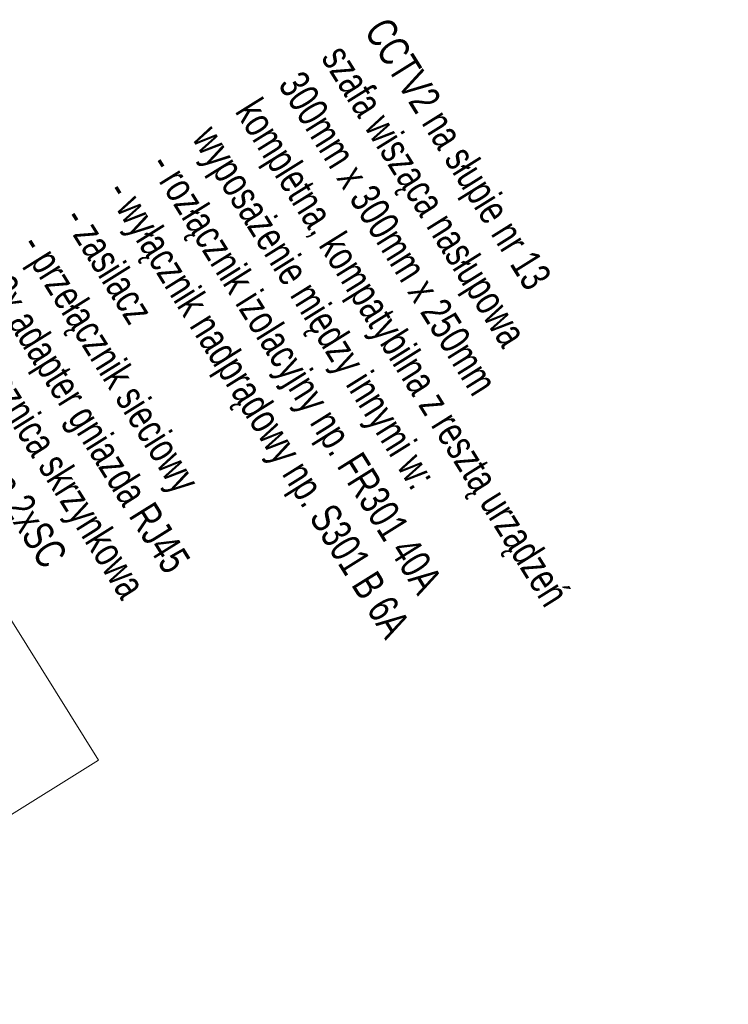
# Model space of a CAD drawing. Header units: metres. Extents: x 0 to 8443948, y 0 to 5887002.
# Tile 253 of 256: x 8443798 to 8443827, y 5886770 to 5886810. Entities that reach past the tile are written whole.
import ezdxf
from ezdxf.enums import TextEntityAlignment as Align

# ---------------------------------------------------------------- set-up
doc = ezdxf.new("R2010")
doc.units = ezdxf.units.M
doc.header["$MEASUREMENT"] = 0
doc.linetypes.add('DASHED', pattern=[19.05, 12.7, -6.35])
doc.layers.get('0').update_dxf_attribs({"color": 250, "linetype": 'CONTINUOUS', "lineweight": 5})
doc.layers.add('światłowód', color=7, linetype='DASHED', lineweight=30)
doc.styles.add('romans', font='romans.shx')
doc.styles.get("Standard").update_dxf_attribs({"font": 'Working1250', "width": 0.75})

# ---------------------------------------------------------------- blocks, each defined once
blk = doc.blocks.new('VBBBDFG')
blk.add_lwpolyline([(-2578.91, 796.19), (-2278.85, 796.15), (-2278.78, 496.1), (-2578.84, 496.14)], close=True)
at = {"insert": (-2590.22, 1213.51), "char_height": 19.8, "attachment_point": 1}
blk.add_mtext_dynamic_manual_height_columns('CCTV2 na słupie nr 13\\Pszafa wisząca nasłupowa\\P300mm x 300mm x 250mm\\Pkompletna, kompatybilna z resztą urządzeń\\Pwyposażenie między innymi w:\\P- rozłącznik izolacyjny np. FR301 40A\\P- wyłącznik nadprądowy np. S301 B 6A\\P- zasilacz \\P- przełącznik sieciowy\\P- 3x adapter gniazda RJ45\\P- przełącznica skrzynkowa \\Pświatłowodowa 2xSC', width=600.2422, gutter_width=1, heights=[0], dxfattribs=at)
at = {"layer": 'światłowód', "linetype": 'Continuous', "lineweight": 30, "ltscale": 2, "style": 'romans'}
for tag, height, p in [('10', 13.41, (-4191.31, 965.27)), ('Z', 13.41, (-3196.32, 943.85)), ('S20', 13.41, (-4160.79, 916.78)), ('Z', 13.41, (-3196.32, 889.77)), ('10', 13.41, (-3575.65, 875.05)), ('SŁUP19', 13.41, (-3342.82, 837.15)), ('S21', 13.41, (-3575.57, 837.15)), ('10', 13.41, (-4427.39, 702.74)), ('S17', 13.41, (-4440.36, 655.61)), ('10', 13.41, (-4427.39, 548.39)), ('S17', 13.41, (-4440.36, 455.19)), ('10', 13.41, (-3954.13, 319.17)), ('10', 13.41, (-3888.3, 319.17)), ('10', 13.41, (-3822.48, 319.17)), ('S1', 13.41, (-3988.04, 270.68)), ('10', 12, (-4164.93, -218.17)), ('Z', 12, (-4164.93, -265.32)), ('10', 13.41, (-3193.58, -277.91)), ('S13', 13.41, (-3163.06, -326.41))]:
    blk.add_attdef(tag, text='', height=height, dxfattribs=at).set_placement(p, align=Align.CENTER)
for p in [(-4395.86, 757.15), (-4395.86, 472.07)]:
    blk.add_attdef('10', text='', height=13.41, rotation=90, dxfattribs=at).set_placement(p, align=Align.CENTER)
blk = doc.blocks.new('122233221')
blk.add_blockref('VBBBDFG', (0, 0))

msp = doc.modelspace()

# ---------------------------------------------------------------- block references
at = {"xscale": 0.06288304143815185, "yscale": 0.06288304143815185, "zscale": 0.06288304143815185, "rotation": 301.977755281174}
msp.add_blockref('122233221', (8443834.8, 5886632.117), dxfattribs=at)

doc.saveas('drawing.dxf')
